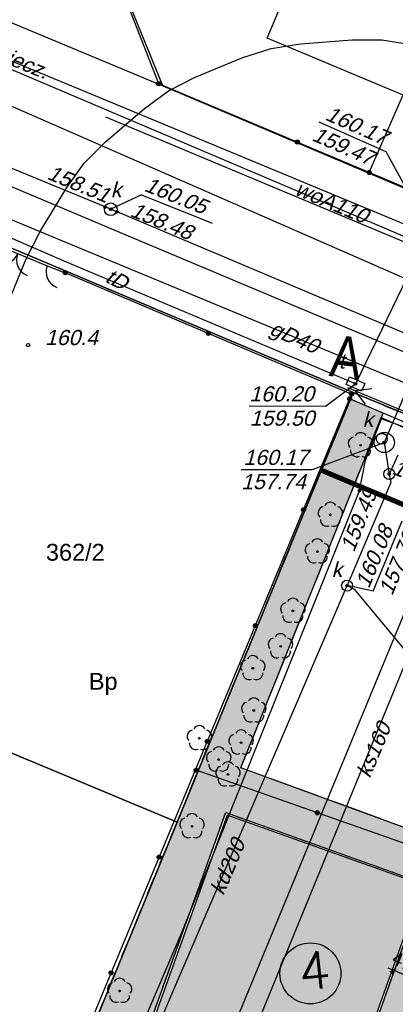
# Model space of a CAD drawing. Header units: inches. Extents: x -32878 to 1350, y -30866 to -1619.
# Tile 14 of 32: x -25195 to -22961, y -13647 to -7800. Entities that reach past the tile are written whole.
import ezdxf

# ---------------------------------------------------------------- set-up
doc = ezdxf.new("R2010")
doc.units = ezdxf.units.IN
doc.header["$MEASUREMENT"] = 0
for name, pattern in [('4001', [0]), ('4002', [2, 1, -1]), ('4004', [4, 3, -1]), ('HIDDEN2', [4.7625, 3.175, -1.5875])]:
    doc.linetypes.add(name, pattern=pattern)
for name, color, linetype in [('-kis_wym', 7, 'Continuous'), ('BUDYNKI', 7, 'Continuous'), ('dim', 40, 'Continuous'), ('DROGI', 135, 'Continuous'), ('DZIALKI', 7, 'Continuous'), ('LINIE_NAPOWIETRZNE', 184, 'Continuous'), ('ODGIK_1', 7, 'Continuous'), ('OGRODZENIA', 9, 'Continuous'), ('ROSLINNOSC', 104, 'Continuous'), ('RZEZBA', 8, 'Continuous'), ('RZEŹBA', 8, 'Continuous'), ('SYSTEM', 250, 'Continuous'), ('TEXT', 2, 'Continuous'), ('UZ_ENERGIA', 10, 'Continuous'), ('UZ_GAZ', 54, 'Continuous'), ('UZ_KANALIZACJA', 14, 'Continuous'), ('UZ_TELEKOMUNIKACJA', 30, 'Continuous'), ('UZ_WODA', 140, 'Continuous'), ('UZYTKI', 7, 'Continuous'), ('ZIELEN', 84, 'Continuous')]:
    doc.layers.add(name, color=color, linetype=linetype)
doc.layers.add('area', color=6, linetype='Continuous', plot=False)
doc.layers.add('sc', color=4, linetype='Continuous', lineweight=30)
doc.styles.add('arialce', font='arial.ttf', dxfattribs={"width": 0.8})
doc.styles.add('ROMANS', font='romans')
doc.styles.get("Standard").update_dxf_attribs({"font": 'arial.ttf'})
doc.dimstyles.new('SS', dxfattribs={"dimscale": 0.8, "dimtxt": 100, "dimasz": 40, "dimexe": 30, "dimexo": 200, "dimgap": 50, "dimtad": 1, "dimlfac": 0.01, "dimrnd": 0.01, "dimzin": 4, "dimdsep": 46, "dimtxsty": 'ROMANS', "dimblk": 'ARCHTICK', "dimcen": 50, "dimclrd": 256, "dimclre": 256, "dimclrt": 3, "dimadec": 0, "dimazin": 0, "dimtfac": 1.2, "dimtmove": 2, "dimatfit": 3, "dimldrblk": 'ARCHTICK', "dimfxl": 1, "dimtolj": 1, "dimarcsym": 0})

# ---------------------------------------------------------------- blocks, each defined once
blk = doc.blocks.new('_ArchTick')
at = {"color": 0, "linetype": 'ByBlock', "const_width": 0.15}
blk.add_lwpolyline([(-0.5, -0.5), (0.5, 0.5)], dxfattribs=at)
blk = doc.blocks.new('*D45')
at = {"layer": 'Defpoints', "color": 0, "ltscale": 0.2, "transparency": 16777216}
for p in [(-22638.9, -13654.7), (-22551.2, -13690.7), (-22865.2, -14452.5)]:
    blk.add_point(p, dxfattribs=at)
at = {"layer": 'dim', "lineweight": -2, "ltscale": 0.2, "transparency": 16777216}
for p, q in [((-22951.9, -14416.9), (-22638.9, -13654.7)), ((-22699.2, -13629.9), (-22661.1, -13645.5)), ((-23013.2, -14391.7), (-22974.1, -14407.8))]:
    blk.add_line(p, q, dxfattribs=at)
at = {"layer": 'dim', "lineweight": -2, "ltscale": 0.2, "transparency": 16777216, "xscale": 32, "yscale": 32, "zscale": 32}
for p, rotation in [((-22638.9, -13654.7), 67.67408806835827), ((-22951.9, -14416.9), 247.6740880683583)]:
    blk.add_blockref('_ArchTick', p, dxfattribs=dict(at, rotation=rotation))
at = {"layer": 'dim', "color": 3, "ltscale": 0.2, "transparency": 16777216, "insert": (-22869.4, -14005.4), "char_height": 80, "attachment_point": 5, "rotation": 67.67409, "style": 'ROMANS'}
blk.add_mtext('\\A1;8.24', dxfattribs=at)
blk = doc.blocks.new('*D63')
at = {"layer": 'Defpoints', "color": 0, "transparency": 16777216}
for p in [(-22911.8, -13291.2), (-22974.8, -13445.3), (-22520, -13614.6)]:
    blk.add_point(p, dxfattribs=at)
at = {"layer": 'dim', "lineweight": -2, "transparency": 16777216}
for p, q in [((-22974.8, -13445.3), (-23004.4, -13433.2)), ((-22972.4, -13439.3), (-22983.9, -13467.5)), ((-22525.9, -13628.8), (-22974.8, -13445.3)), ((-22580.6, -13762.6), (-22535, -13651.1)), ((-22525.9, -13628.8), (-22496.2, -13641))]:
    blk.add_line(p, q, dxfattribs=at)
at = {"layer": 'dim', "lineweight": -2, "transparency": 16777216, "xscale": 32, "yscale": 32, "zscale": 32}
for p, rotation in [((-22974.8, -13445.3), 337.7605192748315), ((-22525.9, -13628.8), 157.7605192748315)]:
    blk.add_blockref('_ArchTick', p, dxfattribs=dict(at, rotation=rotation))
at = {"layer": 'dim', "color": 3, "transparency": 16777216, "insert": (-22866.8, -13412.2), "char_height": 80, "attachment_point": 5, "rotation": 337.76052, "style": 'ROMANS'}
blk.add_mtext('\\A1;4.85', dxfattribs=at)
blk = doc.blocks.new('1281')
at = {"layer": 'OGRODZENIA', "color": 184, "linetype": 'Continuous'}
for radius in [0.24, 0.16, 0.08]:
    blk.add_circle((0, 0), radius, dxfattribs=at)
blk = doc.blocks.new('2284')
at = {"layer": 'OGRODZENIA', "color": 184, "linetype": 'Continuous'}
blk.add_line((0, 0), (0, 1), dxfattribs=at)
blk = doc.blocks.new('1284')
at = {"layer": 'OGRODZENIA', "color": 184, "linetype": 'Continuous'}
blk.add_arc((0, 2), 2, 270, 0, dxfattribs=at)
blk = doc.blocks.new('2283')
at = {"layer": 'OGRODZENIA', "color": 184, "linetype": 'Continuous'}
blk.add_line((0, 0), (0, 1), dxfattribs=at)
blk = doc.blocks.new('1283')
at = {"layer": 'OGRODZENIA', "color": 184, "linetype": 'Continuous'}
for centre, start, end in [((0, 2), 270, 0), ((0, -2), 0, 90)]:
    blk.add_arc(centre, 2, start, end, dxfattribs=at)
blk = doc.blocks.new('1812')
at = {"layer": 'RZEŹBA', "color": 8, "linetype": 'Continuous'}
blk.add_circle((0, 0), 0.2, dxfattribs=at)
blk = doc.blocks.new('1422')
at = {"layer": 'ROSLINNOSC', "color": 104, "linetype": 'Continuous'}
blk.add_circle((0, 0), 0.1, dxfattribs=at)
for centre, start, end in [((0, 0.75), 30.19, 149.77), ((-0.71, 0.23), 102.5, 221.75), ((0.71, 0.23), 318.3, 77.49), ((-0.44, -0.61), 174.33, 293.45), ((0.44, -0.61), 246.24, 5.74)]:
    blk.add_arc(centre, 0.75, start, end, dxfattribs=at)
blk = doc.blocks.new('1766')
at = {"layer": 'UZ_ENERGIA', "color": 1, "linetype": 'Continuous'}
for radius in [0.16, 0.08]:
    blk.add_circle((0, 0), radius, dxfattribs=at)
blk = doc.blocks.new('1726')
at = {"layer": 'UZ_KANALIZACJA', "color": 14, "linetype": 'Continuous'}
for radius in [0.16, 0.08]:
    blk.add_circle((0, 0), radius, dxfattribs=at)
blk = doc.blocks.new('1047')
at = {"layer": 'LINIE_NAPOWIETRZNE', "color": 1, "linetype": 'Continuous'}
blk.add_line((0, 0.5), (0, 10.5), dxfattribs=at)
blk = doc.blocks.new('1046')
at = {"layer": 'LINIE_NAPOWIETRZNE', "color": 1, "linetype": 'Continuous'}
for p in [(-1, 7.8), (1, 7.8)]:
    blk.add_line(p, (0, 9.53), dxfattribs=at)
blk = doc.blocks.new('1756')
at = {"layer": 'UZ_TELEKOMUNIKACJA', "color": 30, "linetype": 'Continuous'}
for radius in [0.16, 0.08]:
    blk.add_circle((0, 0), radius, dxfattribs=at)
blk = doc.blocks.new('1001')
at = {"layer": 'SYSTEM', "color": 250, "linetype": 'Continuous'}
blk.add_line((0, 0), (0, 0), dxfattribs=at)
blk = doc.blocks.new('nxsd')
at = {"layer": 'BUDYNKI', "color": 7, "linetype": '4001'}
blk.add_polyline3d([(22.637, 130.772, 0), (17.874, 119.271, 0), (0.744, 126.439, 0), (5.58, 137.94, 0), (22.637, 130.772, 0)], dxfattribs=at)
at = {"layer": 'DROGI', "color": 8, "linetype": '4001'}
for p, q in [((-7.891, 114.842), (-38.917, 127.879)), ((-8.874, 121.768), (100.092, 76.131)), ((69.328, 82.365), (-7.891, 114.842))]:
    blk.add_line(p, q, dxfattribs=at)
at = {"layer": 'DROGI', "color": 8, "linetype": '4004'}
for p, q in [((-10.87, 55.01), (-1.72, 80.45)), ((-1.72, 80.45), (10.14, 76.22)), ((10.14, 76.22), (6.07, 64.83))]:
    blk.add_line(p, q, dxfattribs=at)
blk.add_polyline3d([(14.855, 67.832, 0), (17.103, 73.377, 0), (15.805, 74.656, 0), (11.82, 76.09, 0), (11.014, 78.026, 0), (11.259, 78.694, 0), (-0.823, 83.099, 0), (7.503, 103.844, 0), (13.37, 101.73, 0), (16.25, 100.55, 0), (18.47, 99.6, 0), (15.36, 92.52, 0), (19.83, 90.67, 0), (20.508, 86.228, 0), (18.851, 88.726, 0), (14.423, 77.706, 0), (16.584, 76.922, 0), (20.508, 86.228, 0), (19.83, 90.67, 0)], dxfattribs=at)
at = {"layer": 'DZIALKI', "color": 7, "linetype": '4001'}
for p, q in [((-5.47, 123.61), (-8.68, 131.47)), ((-16.56, 128.22), (-5.47, 123.61)), ((28.93, 109.05), (-5.47, 123.61)), ((-5.47, 123.61), (28.93, 109.05)), ((-17.96, 115.44), (5.86, 105.4)), ((5.86, 105.4), (-17.96, 115.44)), ((-4.62, 79.88), (5.86, 105.4)), ((5.86, 105.4), (-4.62, 79.88)), ((5.86, 105.4), (89.89, 70.22)), ((89.89, 70.22), (5.86, 105.4)), ((-4.62, 79.88), (-28.6, 89.86)), ((-28.6, 89.86), (-4.62, 79.88)), ((-13.97, 57.11), (-4.62, 79.88)), ((-4.62, 79.88), (-13.97, 57.11))]:
    blk.add_line(p, q, dxfattribs=at)
at = {"layer": 'ODGIK_1', "color": 230, "linetype": '4001'}
blk.add_polyline3d([(-49.184, 26.033, 0), (-38.868, 51.765, 0), (-38.846, 51.815, 0), (-38.815, 51.884, 0), (-38.803, 51.924, 0), (-33.407, 65.083, 0), (-24.053, 87.86, 0), (-13.584, 113.338, 0), (-12.768, 114.957, 0), (-11.175, 117.574, 0), (-10.135, 119.017, 0), (-8.879, 120.273, 0), (-6.553, 122.26, 0), (-5.123, 123.301, 0), (-3.54, 124.108, 0), (-0.706, 125.281, 0), (0.98, 125.825, 0), (2.729, 126.106, 0), (5.787, 126.332, 0), (7.558, 126.333, 0), (9.312, 126.055, 0), (12.284, 125.322, 0), (14.009, 124.765, 0), (97.964, 89.607, 0)], dxfattribs=at)
at = {"layer": 'OGRODZENIA', "color": 184, "linetype": '4001'}
for p, q in [((-8.816, 131.68), (-5.723, 123.735)), ((-5.723, 123.735), (10.799, 116.789)), ((6.813, 118.455), (8.801, 123.032)), ((5.76, 105.3), (-11.268, 112.507)), ((-14.263, 57.173), (5.76, 105.3)), ((13.37, 101.73), (5.644, 105.018)), ((10.93, 77.9), (-3.482, 82.954))]:
    blk.add_line(p, q, dxfattribs=at)
at = {"layer": 'ROSLINNOSC', "color": 104, "linetype": '4002'}
blk.add_polyline3d([(-2.33, 51.9, 160.301), (-10.87, 55.01, 0), (-1.72, 80.45, 160.301), (10.14, 76.22, 0), (6.07, 64.83, 0), (4.19, 65.49, 160.301), (3.03, 62.28, 0), (6.372, 61.075, 0), (5.813, 59.494, 0), (2.5, 60.79, 0), (0.63, 55.64, 0), (-0.77, 56.15, 0), (-2.33, 51.9, 160.301)], dxfattribs=at)
at = {"layer": 'UZ_ENERGIA', "color": 1, "linetype": '4001'}
for p, q in [((6.592, 101.365), (7.568, 103.881)), ((7.568, 103.881), (15.422, 100.49)), ((6.236, 99.56), (6.592, 101.365)), ((-4.371, 73.224), (6.236, 99.56)), ((-22.373, 31.361), (-4.371, 73.224))]:
    blk.add_line(p, q, dxfattribs=at)
at = {"layer": 'UZ_GAZ', "color": 54, "linetype": '4001'}
for p, q in [((-41.982, 127.09), (-10.488, 113.997)), ((-10.488, 113.997), (8.207, 106.265)), ((8.207, 106.265), (23.395, 99.91))]:
    blk.add_line(p, q, dxfattribs=at)
at = {"layer": 'UZ_KANALIZACJA', "color": 14, "linetype": '4001'}
for p, q in [((-8.56, 116.272), (-45.911, 131.605)), ((11.387, 111.076), (-15.982, 123.05)), ((16.144, 105.86), (-8.56, 116.272)), ((11.153, 110.525), (7.705, 102.421)), ((7.705, 102.421, 160.171), (8, 100.55, 160.151)), ((8.096, 100.048), (5.49, 93.92)), ((8, 100.55), (8.096, 100.048)), ((-12.696, 51.598, 160.09), (5.49, 93.92, 160.081)), ((5.49, 93.92), (5.91, 93.71)), ((5.91, 93.71), (16.777, 80.602)), ((-8.66, 46.4), (9.994, 91.859))]:
    blk.add_line(p, q, dxfattribs=at)
at = {"layer": 'UZ_KANALIZACJA', "color": 14, "linetype": 'Continuous'}
for p, q in [((-6.735, 117.134), (-8.56, 116.272)), ((-6.735, 117.134, 160.055), (-2.527, 115.454, 160.055)), ((3.431, 100.816), (7.705, 102.421)), ((8.505, 101.675), (8, 100.55)), ((-0.805, 100.818, 160.171), (3.431, 100.816, 160.171)), ((7.034, 93.598, 160.081), (8.765, 97.776, 160.081)), ((7.034, 93.598), (5.49, 93.92))]:
    blk.add_line(p, q, dxfattribs=at)
for centre, radius in [((-8.56, 116.272), 0.375), ((7.705, 102.421, 159.681), 0.6), ((7.56, 102.64, 160.081), 0.325), ((8, 100.55, 160.081), 0.325), ((5.49, 93.92, 160.081), 0.325)]:
    blk.add_circle(centre, radius, dxfattribs=at)
at = {"layer": 'UZ_TELEKOMUNIKACJA', "color": 30, "linetype": 'Continuous'}
for p, q in [((3.808, 121.46), (7.804, 119.71)), ((7.804, 119.71), (10.374, 114.964)), ((4.201, 104.588), (5.992, 105.9)), ((-0.326, 104.59), (4.201, 104.588))]:
    blk.add_line(p, q, dxfattribs=at)
at = {"layer": 'UZ_TELEKOMUNIKACJA', "color": 30, "linetype": '4001'}
for p, q in [((-11.323, 113.191), (-16.508, 115.435)), ((10.374, 114.964), (5.992, 105.9)), ((5.992, 105.9), (-11.323, 113.191))]:
    blk.add_line(p, q, dxfattribs=at)
at = {"layer": 'UZ_TELEKOMUNIKACJA', "color": 30, "linetype": 'Continuous'}
blk.add_lwpolyline([(5.434, 105.866), (5.63, 106.326), (6.55, 105.934), (6.354, 105.474), (5.434, 105.866)], dxfattribs=at)
at = {"layer": 'UZ_WODA', "color": 5, "linetype": '4001'}
for p, q in [((-10.293, 123.35), (-28.346, 130.746)), ((-27.241, 130.001), (17.87, 110.84)), ((13.156, 113.621), (-10.293, 123.35)), ((12.288, 100.552, 158.691), (-7.009, 53.791, 158.381))]:
    blk.add_line(p, q, dxfattribs=at)
at = {"layer": 'UZYTKI', "color": 184, "linetype": '4002'}
for points in [[(-29.56, 87.56, 0), (-44.91, 93.95, 0), (-60.27, 100.34, 0), (-48.71, 128.1, 0), (-17.96, 115.44, 0), (5.86, 105.4, 0), (-4.62, 79.88, 0), (-13.97, 57.11, 0), (-26.01, 62.01, 0), (-35.81, 57.89, 0), (-41.02, 59.98, 0), (-29.56, 87.56, 0)], [(25.74, -4.99, 0), (-2.78, 7.06, 0), (-14.5, -19.88, 0), (-40.63, -9.08, 0), (-29.69, 18.22, 0), (-19.37, 43.95, 0), (-13.97, 57.11, 0), (-4.62, 79.88, 0), (5.86, 105.4, 0), (89.89, 70.22, 0), (63.61, 8.76, 0), (52.9, -16.27, 0), (25.74, -4.99, 0)]]:
    blk.add_polyline3d(points, dxfattribs=at)
at = {"layer": 'DZIALKI', "color": 7, "xscale": 0.5, "yscale": 0.5, "zscale": 0.5}
for p in [(-5.47, 123.61), (-5.47, 123.61), (-5.47, 123.61), (-5.47, 123.61), (5.86, 105.4), (5.86, 105.4), (5.86, 105.4), (5.86, 105.4), (5.86, 105.4), (5.86, 105.4), (-4.62, 79.88), (-4.62, 79.88), (-4.62, 79.88), (-4.62, 79.88), (-4.62, 79.88), (-4.62, 79.88)]:
    blk.add_blockref('1001', p, dxfattribs=at)
at = {"layer": 'LINIE_NAPOWIETRZNE', "color": 1, "xscale": 0.5, "yscale": 0.5, "zscale": 0.5, "rotation": 67.29407900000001}
for name in ['1046', '1047']:
    blk.add_blockref(name, (10.37, 103.65, 159.979), dxfattribs=at)
at = {"layer": 'OGRODZENIA', "color": 184, "xscale": 0.5, "yscale": 0.5, "zscale": 0.5}
for p in [(-5.723, 123.735), (-5.723, 123.735), (2.538, 120.262), (6.813, 118.455), (-11.268, 112.507), (-2.754, 108.904), (5.76, 105.3), (5.76, 105.3), (5.644, 105.018), (2.9, 98.425), (0.039, 91.549), (-2.821, 84.674), (-3.482, 82.954), (3.724, 80.427), (-5.682, 77.799), (-8.542, 70.924)]:
    blk.add_blockref('1281', p, dxfattribs=at)
at = {"layer": 'OGRODZENIA', "color": 184, "xscale": 0.5}
for name, p, yscale, rotation in [('2283', (-15.819, 114.358), 3.760239, 247.499689), ('2284', (-12.345, 112.919), 1.153114, 249.065943)]:
    blk.add_blockref(name, p, dxfattribs=dict(at, yscale=yscale, rotation=rotation))
at = {"layer": 'OGRODZENIA', "color": 184, "xscale": 0.5, "yscale": 0.5, "zscale": 0.5}
for name, p, rotation in [('1283', (-14.082, 113.639), 247.499689), ('1284', (-12.345, 112.919), 249.065943)]:
    blk.add_blockref(name, p, dxfattribs=dict(at, rotation=rotation))
at = {"layer": 'ROSLINNOSC', "color": 104, "xscale": 0.5, "yscale": 0.5, "zscale": 0.5}
for p in [(6.295, 102.255, 160.721), (4.498, 98.125, 160.711), (3.722, 95.944, 160.541), (2.27, 92.42, 160.581), (1.534, 90.315, 160.551), (-0.115, 89.016, 160.601), (-0.054, 86.506, 160.681), (-3.29, 84.86, 160.721), (-0.808, 84.598, 160.751), (-2.14, 83.59, 160.651), (-1.589, 82.706, 160.811), (-3.73, 79.63, 160.721), (-8.032, 69.854, 160.411)]:
    blk.add_blockref('1422', p, dxfattribs=at)
at = {"layer": 'RZEZBA', "color": 8, "xscale": 0.5, "yscale": 0.5, "zscale": 0.5}
blk.add_blockref('1812', (-13.475, 108.205, 160.371), dxfattribs=at)
at = {"layer": 'UZ_ENERGIA', "color": 1, "xscale": 0.5, "yscale": 0.5, "zscale": 0.5}
blk.add_blockref('1766', (6.236, 99.56, 160.086), dxfattribs=at)
at = {"layer": 'UZ_KANALIZACJA', "color": 14, "xscale": 0.5, "yscale": 0.5, "zscale": 0.5}
for p in [(-8.896, 116.406), (-8.56, 116.272, 160.055), (-8.201, 116.127), (7.705, 102.421, 160.171), (8, 100.55, 160.151), (5.49, 93.92, 160.081)]:
    blk.add_blockref('1726', p, dxfattribs=at)
at = {"layer": 'UZ_TELEKOMUNIKACJA', "color": 30, "xscale": 0.5, "yscale": 0.5, "zscale": 0.5, "rotation": 156.960005}
blk.add_blockref('1756', (5.992, 105.9), dxfattribs=at)
at = {"layer": 'DZIALKI', "color": 7}
blk.add_text('362/2', height=1, dxfattribs=at).set_placement((-12.416, 95.403))
at = {"layer": 'RZEZBA', "color": 8, "oblique": 15}
blk.add_text('160.4', height=0.9, dxfattribs=at).set_placement((-12.475, 108.205, 160.371))
at = {"layer": 'UZ_ENERGIA', "color": 1, "oblique": 15}
blk.add_text('159.49', height=0.9, rotation=68.47099, dxfattribs=at).set_placement((5.896, 95.857, 160.086))
at = {"layer": 'UZ_GAZ', "color": 54, "oblique": 15}
blk.add_text('gD40', height=0.9, rotation=336.48, dxfattribs=at).set_placement((0.813, 108.87))
at = {"layer": 'UZ_KANALIZACJA', "color": 14, "oblique": 15}
for s, rotation, p in [('158.51', 337.67, (-12.412, 118.097)), ('k', 359.97, (-8.564, 116.982)), ('160.05', 338.23752, (-6.635, 117.385)), ('158.48', 337.57, (-7.466, 115.888)), ('k', 359.97, (6.406, 103.341, 160.081)), ('160.17', 359.97, (-0.675, 101.088)), ('157.75', 339.52216, (8.096, 100.579)), ('157.74', 359.97, (-0.806, 99.648)), ('160.08', 67.49645, (6.785, 93.701)), ('157.76', 67.49645, (8.166, 93.274)), ('k', 359.97, (4.565, 94.425, 160.081)), ('ks160', 67.29752, (6.839, 82.433)), ('kd200', 66.98909, (-1.869, 75.471))]:
    blk.add_text(s, height=0.9, rotation=rotation, dxfattribs=at).set_placement(p)
at = {"layer": 'UZ_TELEKOMUNIKACJA', "color": 30, "oblique": 15}
for s, rotation, p in [('160.17', 336.35494, (4.132, 121.613)), ('159.47', 336.35494, (3.339, 120.388)), ('tD', 332.39, (-8.965, 112.007)), ('t', 359.97, (4.983, 106.81)), ('160.20', 359.97, (-0.326, 104.86)), ('159.50', 359.97, (-0.297, 103.42))]:
    blk.add_text(s, height=0.9, rotation=rotation, dxfattribs=at).set_placement(p)
at = {"layer": 'UZ_WODA', "color": 5, "oblique": 15}
for s, rotation, p in [('woD73-niecz.', 337.81705, (-19.531, 126.857)), ('woA110', 337.14827, (2.312, 117.166))]:
    blk.add_text(s, height=0.9, rotation=rotation, dxfattribs=at).set_placement(p)
at = {"layer": 'UZYTKI', "color": 184}
blk.add_text('Bp', height=1, dxfattribs=at).set_placement((-9.862, 87.737))

msp = doc.modelspace()

# ---------------------------------------------------------------- hatches: boundary and pattern name
at = {"layer": 'ZIELEN', "transparency": 33554483}
h = msp.add_hatch(color=256, dxfattribs=at)
h.dxf.hatch_style = 1
edge = h.paths.add_edge_path(flags=16)
edge.add_arc((-21869.089, -11314.918), 24.995, 0, 360)
edge = h.paths.add_edge_path(flags=16)
edge.add_arc((-22074.089, -11229.918), 24.995, 0, 360)
edge = h.paths.add_edge_path(flags=16)
edge.add_arc((-21980.089, -10994.918), 24.995, 0, 360)
edge = h.paths.add_edge_path(flags=16)
edge.add_arc((-21777.089, -11073.918), 25.035, 0, 360)
h.paths.add_polyline_path([(-21929.089, -10601.918), (-22227.089, -11288.918), (-21836.089, -11446.918), (-21786.089, -11342.918), (-21526.089, -10770.918), (-21741.613, -10680.537), (-21815.02, -10649.753)])
h.paths.add_polyline_path([(-21212.989, -11823.418), (-21584.589, -11991.318), (-21702.189, -12274.618), (-21564.089, -12329.918), (-21558.74, -12317.063), (-18615.089, -13541.918), (-18600.089, -13504.918), (-18476.033, -13559.762), (-18488.089, -13592.918), (-18384.368, -13635.126), (-18147.874, -13103.014)])
h.paths.add_polyline_path([(-20356.789, -14863.618), (-20446.532, -15081.629), (-22309.089, -14314.918), (-22265.689, -14215.318), (-22119.189, -14138.318)], flags=17)
h.paths.add_polyline_path([(-22799.346, -16699.365), (-22850.089, -16677.918), (-22888.089, -16766.918), (-23196.089, -15970.918), (-20704.089, -16992.918), (-20916.389, -17495.214), (-20962.141, -17475.66), (-20866.089, -17250.918), (-22706.089, -16475.918)], flags=17)
h.paths.add_polyline_path([(-17300.089, -13607.918), (-17354.089, -13738.918), (-17264.089, -13759.918), (-17205.089, -13726.918), (-17214.089, -13671.918)], flags=17)
h.paths.add_polyline_path([(-19738.984, -12497.665), (-19372.089, -12649.918), (-19525.089, -13015.918), (-19892.089, -12864.918)], flags=16)
h.paths.add_polyline_path([(-17261.089, -13989.918), (-15809.089, -13816.918), (-15747.089, -13858.918), (-15976.089, -14394.918), (-16196.489, -14437.918), (-16682.53, -14233.384)], flags=17)
h.paths.add_polyline_path([(-16146.089, -13694.918), (-16958.089, -13801.918), (-16953.089, -13674.918), (-16880.089, -13530.918), (-16726.089, -13411.918), (-16567.089, -13372.918), (-16409.089, -13388.918), (-16264.089, -13474.918), (-16187.089, -13581.918)])
h.paths.add_polyline_path([(-16908.101, -12690.845), (-17215.089, -13406.918), (-17147.089, -13435.918), (-17065.089, -13453.918), (-16989.089, -13438.918), (-16931.089, -13394.918), (-16873.089, -13346.918), (-16782.089, -13295.918), (-16824.089, -13204.918), (-16709.089, -13164.918), (-16593.089, -13145.918), (-16579.089, -13244.918), (-16468.089, -13246.918), (-16354.089, -13271.918), (-16323.089, -13176.918), (-16205.573, -13234.68), (-16104.089, -13310.918), (-16177.089, -13381.918), (-16078.089, -13494.918), (-16003.089, -13564.918), (-15905.089, -13614.918), (-15799.089, -13623.918), (-15707.089, -13601.918), (-15618.249, -13558.995), (-15517.089, -13345.918), (-15356.089, -13344.918), (-16064.089, -13050.918), (-16089.089, -13110.918), (-16296.089, -13021.918), (-16271.089, -12964.918)])
h.paths.add_polyline_path([(-18937.389, -18454.218), (-19010.889, -18648.518), (-17385.489, -19340.418), (-18548.089, -22122.718), (-24424.553, -19647.512), (-24332.057, -20039.218), (-25363.089, -22492.918), (-25247.089, -22540.918), (-24075.089, -19846.918), (-18507.089, -22179.918), (-14808.089, -13530.918), (-14979.089, -13507.918), (-15071.33, -13723.334), (-15241.926, -14121.738), (-15879.889, -15611.618), (-17376.089, -19105.918)])
h.paths.add_polyline_path([(-18159.089, -16112.918), (-19031.289, -18213.118), (-18921.489, -18258.818), (-18273.089, -16738.918), (-17628.089, -17007.918), (-17517.089, -17037.918), (-17401.089, -17041.918), (-17280.089, -17016.918), (-17161.089, -16958.918), (-17041.089, -16844.918), (-16979.089, -16732.918), (-17386.089, -16553.918), (-17008.089, -15674.918), (-16997.589, -15642.418), (-17834.089, -15293.918)], flags=17)
h.paths.add_polyline_path([(-24956.089, -18407.918), (-24908.089, -18278.918), (-24675.089, -18367.918), (-24445.089, -18464.918), (-24494.089, -18594.918), (-24724.089, -18496.918)], flags=16)
h.paths.add_polyline_path([(-23336.089, -16061.918), (-23994.089, -16540.918), (-24634.789, -18152.118), (-24989.889, -18009.718), (-25241.889, -18641.718), (-24430.789, -18968.718), (-23299.689, -16196.418)], flags=17)
h.paths.add_polyline_path([(-20327.289, -11270.318), (-20527.089, -11741.918), (-21365.089, -11391.918), (-21416.044, -11512.937), (-18677.089, -12659.918), (-18615.089, -12518.918), (-18708.089, -12478.918), (-18669.089, -12386.918), (-18806.089, -12327.918), (-18825.089, -12372.918), (-20214.089, -11792.918), (-20251.089, -11885.918), (-20436.089, -11808.918), (-20359.089, -11624.918), (-20175.089, -11701.918), (-20194.089, -11746.918), (-18852.085, -12308.909), (-18832.089, -12262.918), (-18648.089, -12339.918), (-18609.089, -12248.918), (-18378.089, -12347.918), (-18417.089, -12438.918), (-18233.089, -12517.918), (-18351.089, -12794.917), (-18397.088, -12775.915), (-18299.089, -12545.918), (-18437.089, -12486.918), (-18477.089, -12577.918), (-18569.089, -12538.918), (-18629.089, -12678.918), (-18397.089, -12775.918), (-18351.089, -12794.918), (-17951.089, -12962.918), (-17701.628, -12364.052), (-18478.989, -12049.818)])
h.paths.add_polyline_path([(-23992.089, -18454.918), (-23936.089, -18476.918), (-24014.089, -18658.918), (-24068.089, -18636.918)], flags=16)
h.paths.add_polyline_path([(-23475.089, -17184.918), (-23420.089, -17206.918), (-23494.089, -17388.918), (-23549.027, -17368.94)], flags=16)
h.paths.add_polyline_path([(-23754.089, -18025.918), (-23807.089, -18004.918), (-23734.089, -17819.918), (-23678.089, -17840.918)], flags=16)
h.paths.add_polyline_path([(-23296.989, -16741.918), (-24225.089, -18998.518), (-24013.303, -19079.212), (-23108.889, -16920.818), (-22984.489, -16973.418), (-23028.089, -16855.218)], flags=17)
h.paths.add_polyline_path([(-22049.089, -13533.918), (-22131.589, -13764.918), (-22110.189, -13856.018), (-20267.189, -14648.218), (-20136.289, -14333.418)], flags=17)
h.paths.add_polyline_path([(-22615.089, -12943.918), (-22695.689, -12750.318), (-22671.189, -12683.518), (-23879.389, -12243.018), (-23032.594, -10136.273), (-23227.655, -10053.26), (-25194.089, -14841.918), (-25734.089, -16157.918), (-26766.089, -18730.918), (-27860.089, -21460.918), (-27570.06, -21580.792), (-25551.089, -22415.918), (-24546.796, -20081.46), (-24678.889, -19542.818), (-25774.989, -22282.618), (-27563.377, -21564.082), (-26362.889, -18562.418), (-26208.089, -18197.918), (-25766.089, -18368.918), (-24813.089, -16013.918), (-24037.089, -16312.918), (-23135.783, -15655.637), (-23339.484, -15572.561), (-23016.835, -14788.306), (-22777.222, -14886.792), (-22760.089, -14844.918), (-22805.089, -14749.918), (-23047.954, -14663.345), (-23215.819, -14603.506), (-23547.089, -14473.918), (-23734.089, -14988.918), (-23873.964, -14937.576), (-24030.089, -15362.918), (-24884.19, -15051.881), (-23969.089, -12507.918), (-22783.089, -12930.918), (-23190.089, -14069.918), (-23378.089, -14003.918), (-23491.151, -14325.972), (-23159.889, -14445.418), (-22952.489, -14525.168), (-22745.089, -14604.918), (-22641.089, -14570.918), (-22636.479, -14559.734), (-22880.775, -14459.031), (-22557.675, -13675.015), (-22313.946, -13775.45), (-22224.795, -13559.317), (-22469.197, -13458.571), (-22302.753, -13056.312)])
h.paths.add_polyline_path([(-22138.689, -12860.718), (-21746.289, -11930.118), (-21911.989, -11680.318), (-22354.789, -12782.318)])
at = {"layer": 'ZIELEN'}
h = msp.add_hatch(dxfattribs=at)
h.set_pattern_fill('AR-CONC', color=256, scale=10, angle=358)
h.set_pattern_definition([(48, (0, 0), (71.46332, -8.77459), [7.5, -82.5]), (353, (0, 0), (-11.24157, 75.65763), [6, -66]), (98.45144, (5.955, -0.73), (60.22175, 66.88303), [6.37402, -70.11421]), (44.1842, (0.7, 19.99), (106.08147, -20.26646), [11.25, -123.75]), (94.63564, (9.54, 18.3), (96.8089, 94.0906), [9.56103, -105.17138]), (349.18416, (0.7, 19.99), (96.8089, 94.0906), [9, -99]), (19, (10.52, 14.64), (58.24922, -42.32054), [7.5, -82.5]), (324, (10.52, 14.64), (26.84745, 71.62167), [6, -66]), (69.45144, (15.37, 11.115), (85.09667, 29.30113), [6.37402, -70.11421]), (35.5, (0, 0), (2.377028, 33.22667), [0, -65.2, 0, -67, 0, -66.25]), (5.5, (0, 0), (27.667405, 38.499045), [0, -38.2, 0, -63.7, 0, -25.25]), (325.5, (-22.286, 0.778), (53.27101, -4.117127), [0, -25, 0, -78, 0, -103.5]), (315.5, (-32.28, 1.127), (58.63245, 7.96911), [0, -32.5, 0, -51.8, 0, -73.5])])
h.paths.add_polyline_path([(-22798.43, -12938.187), (-23197.337, -14054.539), (-23524.802, -13936.186), (-23885.364, -14933.811), (-24037.23, -15347.546), (-24868.784, -15044.72), (-23961.848, -12523.241)])

# ---------------------------------------------------------------- linework, layer by layer
at = {"layer": '-kis_wym'}
msp.add_lwpolyline([(-22798.43, -12938.187), (-23961.848, -12523.241), (-24868.784, -15044.72), (-24037.23, -15347.546), (-23885.364, -14933.811), (-23524.802, -13936.186), (-23197.337, -14054.539)], close=True, dxfattribs=at)
at = {"color": 1, "linetype": 'HIDDEN2', "ltscale": 50, "const_width": 30}
msp.add_lwpolyline([(-23401.031, -10475.448), (-15004.708, -13990.652)], dxfattribs=at)
at = {"layer": 'dim', "color": 10, "const_width": 3.172}
msp.add_lwpolyline([(-23211.089, -10012.918), (-24259.089, -12564.918), (-25194.089, -14841.918), (-25734.089, -16157.918), (-26766.089, -18730.918), (-27860.089, -21460.918), (-25247.089, -22540.918), (-24075.089, -19846.918), (-18507.089, -22179.918), (-14808.089, -13530.918)], close=True, dxfattribs=at)
at = {"layer": 'TEXT', "color": 4, "linetype": 'Continuous'}
msp.add_circle((-23465.809, -13463.826), 181.262, dxfattribs=at)
at = {"layer": 'ZIELEN'}
for points in [[(-23879.389, -12243.018), (-23032.594, -10136.273), (-23227.655, -10053.26), (-25194.089, -14841.918), (-25734.089, -16157.918), (-26766.089, -18730.918), (-27860.089, -21460.918)], [(-22264.846, -13656.383), (-22224.795, -13559.317), (-22469.25, -13458.747), (-22302.753, -13056.312), (-22338.9, -13043.304), (-22615.089, -12943.918), (-22695.689, -12750.318), (-22671.189, -12683.518), (-23879.389, -12243.018)], [(-24884.19, -15051.881), (-23969.089, -12507.918), (-22783.089, -12930.918), (-23190.089, -14069.918)]]:
    msp.add_lwpolyline(points, dxfattribs=at)

# ---------------------------------------------------------------- block references
at = {"layer": 'area', "xscale": 100, "yscale": 100, "zscale": 100}
msp.add_blockref('nxsd', (-23797.089, -20552.918), dxfattribs=at)

# ---------------------------------------------------------------- texts
at = {"layer": 'sc', "ltscale": 2, "insert": (-23329.324, -9670.077), "char_height": 247.104, "width": 509.7407, "attachment_point": 1, "rotation": 353.2532433, "style": 'arialce'}
msp.add_mtext('A', dxfattribs=at)
at = {"layer": 'TEXT', "color": 4, "linetype": 'Continuous', "insert": (-23548.443, -13346.134), "char_height": 221.981, "attachment_point": 1, "rotation": 5.9251153, "style": 'ROMANS'}
msp.add_mtext_dynamic_manual_height_columns('4', width=58.77676, gutter_width=5, heights=[0], dxfattribs=at)

# ---------------------------------------------------------------- dimensions: what is measured, and where the dimension line sits
at = {"layer": 'dim'}
dim = msp.add_linear_dim(base=(-22974.825, -13445.269), p1=(-22520.024, -13614.55), p2=(-22911.841, -13291.235), angle=157.7605193, dimstyle='SS', dxfattribs=at)
dim.commit()
dim.dimension.update_dxf_attribs({"geometry": '*D63', "text_midpoint": (-22866.812, -13412.218), "dimtype": 160})
at = {"layer": 'dim', "ltscale": 0.2}
dim = msp.add_linear_dim(base=(-22638.884, -13654.653), p1=(-22865.18, -14452.48), p2=(-22551.153, -13690.681), angle=67.6740881, dimstyle='SS', dxfattribs=at)
dim.commit()
dim.dimension.update_dxf_attribs({"geometry": '*D45', "text_midpoint": (-22869.393, -14005.372)})

doc.saveas('drawing.dxf')
